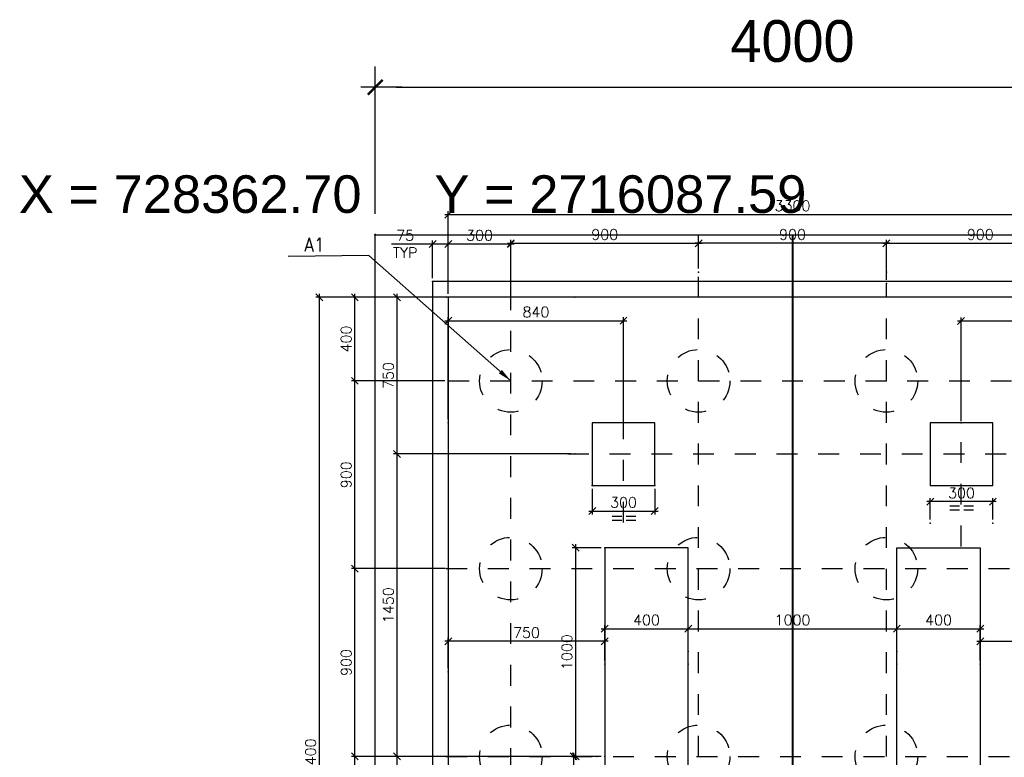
# Model space of a CAD drawing. Header units: inches. Extents: x 727810 to 1461440, y 2714588 to 5435005.
# Tile 55 of 233: x 728360.34 to 728365.06, y 2716085.79 to 2716089.32. Entities that reach past the tile are written whole.
import ezdxf
from ezdxf.enums import TextEntityAlignment as Align

# ---------------------------------------------------------------- set-up
doc = ezdxf.new("R2010")
doc.units = ezdxf.units.IN
doc.header["$MEASUREMENT"] = 0
for name, pattern in [('CENTER', [2, 1.25, -0.25, 0.25, -0.25]), ('DASHDOT', [1, 0.5, -0.25, 0, -0.25]), ('HIDDEN', [0.375, 0.25, -0.125])]:
    doc.linetypes.add(name, pattern=pattern)
doc.layers.add('Inverter Room', color=7, linetype='Continuous')
doc.styles.add('Roman_Thin', font='txt')
doc.styles.add('ROMANS', font='ROMANS.shx', dxfattribs={"height": 10})
doc.styles.get("Standard").update_dxf_attribs({"font": 'arial.ttf'})
doc.dimstyles.new('HATCH ARROW', dxfattribs={"dimtxt": 0.85, "dimasz": 0.9, "dimexe": 0.1, "dimexo": 0.1, "dimgap": 0.12, "dimtad": 1, "dimlfac": 1000, "dimdsep": 46, "dimtxsty": 'Roman_Thin', "dimblk": 'INCLINED ARROWW', "dimcen": 0.09, "dimse1": 1, "dimse2": 1, "dimclrd": 256, "dimclre": 256, "dimclrt": 256, "dimazin": 2, "dimtfac": 1, "dimtofl": 0, "dimtmove": 1, "dimatfit": 3, "dimldrblk": 'ROUND ARROW LEADDER', "dimfxl": 1, "dimtolj": 1, "dimtzin": 0, "dimlwd": -1, "dimlwe": -1, "dimarcsym": 0})
doc.dimstyles.new('ROMANS$0', dxfattribs={"dimscale": 100, "dimtxt": 100, "dimasz": 1, "dimexe": 0.5, "dimexo": 0.5, "dimgap": 0.5, "dimtad": 1, "dimdec": 0, "dimrnd": 5, "dimdsep": 46, "dimtxsty": 'ROMANS', "dimblk": 'OBLIQUE', "dimcen": 1, "dimdle": 0.5, "dimclrd": 6, "dimclre": 6, "dimclrt": 3, "dimadec": 0, "dimazin": 0, "dimtfac": 1, "dimtdec": 0, "dimtix": 1, "dimtmove": 0, "dimatfit": 3, "dimldrblk": 'OBLIQUE', "dimfxl": 1, "dimtolj": 1, "dimtzin": 0, "dimarcsym": 0})
doc.dimstyles.new('ROMANS$7', dxfattribs={"dimscale": 100, "dimtxt": 2.5, "dimasz": 2, "dimexe": 20, "dimexo": 20, "dimgap": 0.5, "dimtad": 1, "dimdec": 0, "dimrnd": 5, "dimzin": 0, "dimdsep": 46, "dimtxsty": 'ROMANS', "dimcen": 0.09, "dimdle": 20, "dimclrd": 256, "dimclre": 256, "dimclrt": 3, "dimadec": 0, "dimazin": 0, "dimtfac": 20, "dimtdec": 0, "dimtix": 1, "dimtmove": 2, "dimatfit": 3, "dimfxl": 1, "dimtolj": 1, "dimtzin": 0, "dimarcsym": 0})

# ---------------------------------------------------------------- blocks, each defined once
blk = doc.blocks.new('_Oblique')
at = {"color": 0, "linetype": 'ByBlock', "lineweight": -2}
blk.add_line((-0.5, -0.5), (0.5, 0.5), dxfattribs=at)
blk = doc.blocks.new('*D94')
at = {"layer": 'Inverter Room', "color": 6, "lineweight": -2, "transparency": 16777216}
for p, q in [((2640631, -2591063), (2640631, -2589761)), ((2641894, -2589811), (2640581, -2589811)), ((2641924, -2591013), (2640581, -2591013))]:
    blk.add_line(p, q, dxfattribs=at)
at = {"layer": 'Inverter Room', "color": 0, "transparency": 16777216}
for p in [(2640631, -2589811), (2641944, -2589811), (2641974, -2591013)]:
    blk.add_point(p, dxfattribs=at)
at = {"layer": 'Inverter Room', "color": 6, "lineweight": -2, "transparency": 16777216, "xscale": 100, "yscale": 100, "zscale": 100}
for p, rotation in [((2640631, -2589811), 90), ((2640631, -2591013), 270)]:
    blk.add_blockref('_Oblique', p, dxfattribs=dict(at, rotation=rotation))
at = {"layer": 'Inverter Room', "color": 3, "transparency": 16777216, "insert": (2640506, -2590412), "char_height": 150, "attachment_point": 5, "rotation": 90, "style": 'ROMANS'}
blk.add_mtext('\\A1;400', dxfattribs=at)
blk = doc.blocks.new('*D97')
at = {"layer": 'Inverter Room', "color": 6, "lineweight": -2, "transparency": 16777216}
for p, q in [((2642924, -2589046), (2641924, -2589046)), ((2641974, -2589761), (2641974, -2588996)), ((2642874, -2589761), (2642874, -2588996))]:
    blk.add_line(p, q, dxfattribs=at)
at = {"layer": 'Inverter Room', "color": 0, "transparency": 16777216}
for p in [(2641974, -2589046), (2641974, -2589811), (2642874, -2589811, -158)]:
    blk.add_point(p, dxfattribs=at)
at = {"layer": 'Inverter Room', "color": 6, "lineweight": -2, "transparency": 16777216, "xscale": 100, "yscale": 100, "zscale": 100, "rotation": 180}
blk.add_blockref('_Oblique', (2641974, -2589046), dxfattribs=at)
at = {"layer": 'Inverter Room', "color": 6, "lineweight": -2, "transparency": 16777216, "xscale": 100, "yscale": 100, "zscale": 100}
blk.add_blockref('_Oblique', (2642874, -2589046), dxfattribs=at)
at = {"layer": 'Inverter Room', "color": 3, "transparency": 16777216, "insert": (2642424, -2588921), "char_height": 150, "attachment_point": 5, "style": 'ROMANS'}
blk.add_mtext('\\A1;300', dxfattribs=at)
blk = doc.blocks.new('*D98')
at = {"layer": 'Inverter Room', "color": 6, "lineweight": -2, "transparency": 16777216}
for p, q in [((2641924, -2591013), (2640581, -2591013)), ((2640631, -2593763), (2640631, -2590963)), ((2641894, -2593713), (2640581, -2593713))]:
    blk.add_line(p, q, dxfattribs=at)
at = {"layer": 'Inverter Room', "color": 0, "transparency": 16777216}
for p in [(2640631, -2591013), (2641974, -2591013), (2641944, -2593713)]:
    blk.add_point(p, dxfattribs=at)
at = {"layer": 'Inverter Room', "color": 6, "lineweight": -2, "transparency": 16777216, "xscale": 100, "yscale": 100, "zscale": 100}
for p, rotation in [((2640631, -2591013), 90), ((2640631, -2593713), 270)]:
    blk.add_blockref('_Oblique', p, dxfattribs=dict(at, rotation=rotation))
at = {"layer": 'Inverter Room', "color": 3, "transparency": 16777216, "insert": (2640506, -2592363), "char_height": 150, "attachment_point": 5, "rotation": 90, "style": 'ROMANS'}
blk.add_mtext('\\A1;900', dxfattribs=at)
blk = doc.blocks.new('*D99')
at = {"layer": 'Inverter Room', "color": 6, "lineweight": -2, "transparency": 16777216}
for p, q in [((2642824, -2589034), (2645624, -2589034)), ((2642874, -2589761), (2642874, -2588984)), ((2645574, -2589398), (2645574, -2588984))]:
    blk.add_line(p, q, dxfattribs=at)
at = {"layer": 'Inverter Room', "color": 0, "transparency": 16777216}
for p in [(2645574, -2589034), (2645574, -2589448, -143), (2642874, -2589811, -158)]:
    blk.add_point(p, dxfattribs=at)
at = {"layer": 'Inverter Room', "color": 6, "lineweight": -2, "transparency": 16777216, "xscale": 100, "yscale": 100, "zscale": 100, "rotation": 180}
blk.add_blockref('_Oblique', (2642874, -2589034), dxfattribs=at)
at = {"layer": 'Inverter Room', "color": 6, "lineweight": -2, "transparency": 16777216, "xscale": 100, "yscale": 100, "zscale": 100}
blk.add_blockref('_Oblique', (2645574, -2589034), dxfattribs=at)
at = {"layer": 'Inverter Room', "color": 3, "transparency": 16777216, "insert": (2644224, -2588909), "char_height": 150, "attachment_point": 5, "style": 'ROMANS'}
blk.add_mtext('\\A1;900', dxfattribs=at)
blk = doc.blocks.new('*D100')
at = {"layer": 'Inverter Room', "color": 6, "lineweight": -2, "transparency": 16777216}
for p, q in [((2648224, -2589034), (2651024, -2589034)), ((2648274, -2589398), (2648274, -2588984)), ((2650974, -2589761), (2650974, -2588984))]:
    blk.add_line(p, q, dxfattribs=at)
at = {"layer": 'Inverter Room', "color": 0, "transparency": 16777216}
for p in [(2650974, -2589034), (2648274, -2589448, -143), (2650974, -2589811)]:
    blk.add_point(p, dxfattribs=at)
at = {"layer": 'Inverter Room', "color": 6, "lineweight": -2, "transparency": 16777216, "xscale": 100, "yscale": 100, "zscale": 100, "rotation": 180}
blk.add_blockref('_Oblique', (2648274, -2589034), dxfattribs=at)
at = {"layer": 'Inverter Room', "color": 6, "lineweight": -2, "transparency": 16777216, "xscale": 100, "yscale": 100, "zscale": 100}
blk.add_blockref('_Oblique', (2650974, -2589034), dxfattribs=at)
at = {"layer": 'Inverter Room', "color": 3, "transparency": 16777216, "insert": (2649624, -2588909), "char_height": 150, "attachment_point": 5, "style": 'ROMANS'}
blk.add_mtext('\\A1;900', dxfattribs=at)
blk = doc.blocks.new('*D120')
at = {"layer": 'Inverter Room', "color": 6, "lineweight": -2, "transparency": 16777216}
for p, q in [((2641924, -2588622), (2651924, -2588622)), ((2641974, -2589761), (2641974, -2588572)), ((2651874, -2589761), (2651874, -2588572))]:
    blk.add_line(p, q, dxfattribs=at)
at = {"layer": 'Inverter Room', "color": 0, "transparency": 16777216}
for p in [(2651874, -2588622), (2641974, -2589811), (2651874, -2589811)]:
    blk.add_point(p, dxfattribs=at)
at = {"layer": 'Inverter Room', "color": 6, "lineweight": -2, "transparency": 16777216, "xscale": 100, "yscale": 100, "zscale": 100, "rotation": 180}
blk.add_blockref('_Oblique', (2641974, -2588622), dxfattribs=at)
at = {"layer": 'Inverter Room', "color": 6, "lineweight": -2, "transparency": 16777216, "xscale": 100, "yscale": 100, "zscale": 100}
blk.add_blockref('_Oblique', (2651874, -2588622), dxfattribs=at)
at = {"layer": 'Inverter Room', "color": 3, "transparency": 16777216, "insert": (2646924, -2588497), "char_height": 150, "attachment_point": 5, "style": 'ROMANS'}
blk.add_mtext('\\A1;3300', dxfattribs=at)
blk = doc.blocks.new('*D121')
at = {"layer": 'Inverter Room', "color": 6, "lineweight": -2, "transparency": 16777216}
for p, q in [((2640120, -2589761), (2640120, -2603066)), ((2641924, -2589811), (2640070, -2589811)), ((2641924, -2603016), (2640070, -2603016))]:
    blk.add_line(p, q, dxfattribs=at)
at = {"layer": 'Inverter Room', "color": 0, "transparency": 16777216}
for p in [(2641974, -2589811), (2640120, -2603016), (2641974, -2603016)]:
    blk.add_point(p, dxfattribs=at)
at = {"layer": 'Inverter Room', "color": 6, "lineweight": -2, "transparency": 16777216, "xscale": 100, "yscale": 100, "zscale": 100}
for p, rotation in [((2640120, -2589811), 90), ((2640120, -2603016), 270)]:
    blk.add_blockref('_Oblique', p, dxfattribs=dict(at, rotation=rotation))
at = {"layer": 'Inverter Room', "color": 3, "transparency": 16777216, "insert": (2639995, -2596413), "char_height": 150, "attachment_point": 5, "rotation": 90, "style": 'ROMANS'}
blk.add_mtext('\\A1;4400', dxfattribs=at)
blk = doc.blocks.new('*D122')
at = {"layer": 'Inverter Room', "color": 6, "lineweight": -2, "transparency": 16777216}
for p, q in [((2648324, -2589034), (2645524, -2589034)), ((2645574, -2589398), (2645574, -2588984)), ((2648274, -2589562), (2648274, -2588984))]:
    blk.add_line(p, q, dxfattribs=at)
at = {"layer": 'Inverter Room', "color": 0, "transparency": 16777216}
for p in [(2645574, -2589034), (2645574, -2589448, -143), (2648274, -2589612, -144)]:
    blk.add_point(p, dxfattribs=at)
at = {"layer": 'Inverter Room', "color": 6, "lineweight": -2, "transparency": 16777216, "xscale": 100, "yscale": 100, "zscale": 100, "rotation": 180}
blk.add_blockref('_Oblique', (2645574, -2589034), dxfattribs=at)
at = {"layer": 'Inverter Room', "color": 6, "lineweight": -2, "transparency": 16777216, "xscale": 100, "yscale": 100, "zscale": 100}
blk.add_blockref('_Oblique', (2648274, -2589034), dxfattribs=at)
at = {"layer": 'Inverter Room', "color": 3, "transparency": 16777216, "insert": (2646924, -2588909), "char_height": 150, "attachment_point": 5, "style": 'ROMANS'}
blk.add_mtext('\\A1;900', dxfattribs=at)
blk = doc.blocks.new('*D123')
at = {"layer": 'Inverter Room', "color": 6, "lineweight": -2, "transparency": 16777216}
for p, q in [((2641924, -2596413), (2640581, -2596413)), ((2640631, -2599163), (2640631, -2596363)), ((2641924, -2599113), (2640581, -2599113))]:
    blk.add_line(p, q, dxfattribs=at)
at = {"layer": 'Inverter Room', "color": 0, "transparency": 16777216}
for p in [(2640631, -2596413), (2641974, -2596413), (2641974, -2599113)]:
    blk.add_point(p, dxfattribs=at)
at = {"layer": 'Inverter Room', "color": 6, "lineweight": -2, "transparency": 16777216, "xscale": 100, "yscale": 100, "zscale": 100}
for p, rotation in [((2640631, -2596413), 90), ((2640631, -2599113), 270)]:
    blk.add_blockref('_Oblique', p, dxfattribs=dict(at, rotation=rotation))
at = {"layer": 'Inverter Room', "color": 3, "transparency": 16777216, "insert": (2640506, -2597763), "char_height": 150, "attachment_point": 5, "rotation": 90, "style": 'ROMANS'}
blk.add_mtext('\\A1;900', dxfattribs=at)
blk = doc.blocks.new('*D101')
at = {"layer": 'Inverter Room', "color": 6, "lineweight": -2, "transparency": 16777216}
for p, q in [((2641924, -2593713), (2640581, -2593713)), ((2640631, -2596463), (2640631, -2593663)), ((2641894, -2596413), (2640581, -2596413))]:
    blk.add_line(p, q, dxfattribs=at)
at = {"layer": 'Inverter Room', "color": 0, "transparency": 16777216}
for p in [(2640631, -2593713), (2641974, -2593713), (2641944, -2596413)]:
    blk.add_point(p, dxfattribs=at)
at = {"layer": 'Inverter Room', "color": 6, "lineweight": -2, "transparency": 16777216, "xscale": 100, "yscale": 100, "zscale": 100}
for p, rotation in [((2640631, -2593713), 90), ((2640631, -2596413), 270)]:
    blk.add_blockref('_Oblique', p, dxfattribs=dict(at, rotation=rotation))
at = {"layer": 'Inverter Room', "color": 3, "transparency": 16777216, "insert": (2640506, -2595063), "char_height": 150, "attachment_point": 5, "rotation": 90, "style": 'ROMANS'}
blk.add_mtext('\\A1;900', dxfattribs=at)
blk = doc.blocks.new('*D102')
at = {"layer": 'Inverter Room', "color": 6, "lineweight": -2, "transparency": 16777216}
for p, q in [((2641749, -2589046), (2641159, -2589046)), ((2641749, -2589536), (2641749, -2588996)), ((2642024, -2589046), (2641749, -2589046)), ((2641974, -2589536), (2641974, -2588996))]:
    blk.add_line(p, q, dxfattribs=at)
at = {"layer": 'Inverter Room', "color": 0, "transparency": 16777216}
for p in [(2641749, -2589046), (2641749, -2589586, -2307323), (2641974, -2589586, -2307323)]:
    blk.add_point(p, dxfattribs=at)
at = {"layer": 'Inverter Room', "color": 6, "lineweight": -2, "transparency": 16777216, "xscale": 100, "yscale": 100, "zscale": 100, "rotation": 180}
blk.add_blockref('_Oblique', (2641749, -2589046), dxfattribs=at)
at = {"layer": 'Inverter Room', "color": 6, "lineweight": -2, "transparency": 16777216, "xscale": 100, "yscale": 100, "zscale": 100}
blk.add_blockref('_Oblique', (2641974, -2589046), dxfattribs=at)
at = {"layer": 'Inverter Room', "color": 3, "transparency": 16777216, "insert": (2641355, -2589046), "char_height": 150, "attachment_point": 5, "style": 'ROMANS'}
blk.add_mtext('\\A1;75\\PTYP', dxfattribs=at)
blk = doc.blocks.new('*D124')
at = {"layer": 'Inverter Room', "color": 6, "lineweight": -2, "transparency": 16777216}
for p, q in [((2644174, -2594577), (2645474, -2594577)), ((2644224, -2594854), (2644224, -2594527)), ((2645424, -2594854), (2645424, -2594527))]:
    blk.add_line(p, q, dxfattribs=at)
at = {"layer": 'Inverter Room', "color": 0, "transparency": 16777216}
for p in [(2645424, -2594577), (2644224, -2594904), (2645424, -2594904)]:
    blk.add_point(p, dxfattribs=at)
at = {"layer": 'Inverter Room', "color": 6, "lineweight": -2, "transparency": 16777216, "xscale": 100, "yscale": 100, "zscale": 100, "rotation": 180}
blk.add_blockref('_Oblique', (2644224, -2594577), dxfattribs=at)
at = {"layer": 'Inverter Room', "color": 6, "lineweight": -2, "transparency": 16777216, "xscale": 100, "yscale": 100, "zscale": 100}
blk.add_blockref('_Oblique', (2645424, -2594577), dxfattribs=at)
at = {"layer": 'Inverter Room', "color": 3, "transparency": 16777216, "insert": (2644824, -2594452), "char_height": 150, "attachment_point": 5, "style": 'ROMANS'}
blk.add_mtext('\\A1;400', dxfattribs=at)
blk = doc.blocks.new('*D125')
at = {"layer": 'Inverter Room', "color": 6, "lineweight": -2, "transparency": 16777216}
for p, q in [((2645374, -2594577), (2648474, -2594577)), ((2645424, -2595035), (2645424, -2594527)), ((2648424, -2594854), (2648424, -2594527))]:
    blk.add_line(p, q, dxfattribs=at)
at = {"layer": 'Inverter Room', "color": 0, "transparency": 16777216}
for p in [(2648424, -2594577), (2648424, -2594904), (2645424, -2595085)]:
    blk.add_point(p, dxfattribs=at)
at = {"layer": 'Inverter Room', "color": 6, "lineweight": -2, "transparency": 16777216, "xscale": 100, "yscale": 100, "zscale": 100, "rotation": 180}
blk.add_blockref('_Oblique', (2645424, -2594577), dxfattribs=at)
at = {"layer": 'Inverter Room', "color": 6, "lineweight": -2, "transparency": 16777216, "xscale": 100, "yscale": 100, "zscale": 100}
blk.add_blockref('_Oblique', (2648424, -2594577), dxfattribs=at)
at = {"layer": 'Inverter Room', "color": 3, "transparency": 16777216, "insert": (2646924, -2594452), "char_height": 150, "attachment_point": 5, "style": 'ROMANS'}
blk.add_mtext('\\A1;1000', dxfattribs=at)
blk = doc.blocks.new('*D126')
at = {"layer": 'Inverter Room', "color": 6, "lineweight": -2, "transparency": 16777216}
for p, q in [((2648374, -2594577), (2649674, -2594577)), ((2648424, -2595035), (2648424, -2594527)), ((2649624, -2594854), (2649624, -2594527))]:
    blk.add_line(p, q, dxfattribs=at)
at = {"layer": 'Inverter Room', "color": 0, "transparency": 16777216}
for p in [(2649624, -2594577), (2649624, -2594904), (2648424, -2595085)]:
    blk.add_point(p, dxfattribs=at)
at = {"layer": 'Inverter Room', "color": 6, "lineweight": -2, "transparency": 16777216, "xscale": 100, "yscale": 100, "zscale": 100, "rotation": 180}
blk.add_blockref('_Oblique', (2648424, -2594577), dxfattribs=at)
at = {"layer": 'Inverter Room', "color": 6, "lineweight": -2, "transparency": 16777216, "xscale": 100, "yscale": 100, "zscale": 100}
blk.add_blockref('_Oblique', (2649624, -2594577), dxfattribs=at)
at = {"layer": 'Inverter Room', "color": 3, "transparency": 16777216, "insert": (2649024, -2594452), "char_height": 150, "attachment_point": 5, "style": 'ROMANS'}
blk.add_mtext('\\A1;400', dxfattribs=at)
blk = doc.blocks.new('*D127')
at = {"layer": 'Inverter Room', "color": 6, "lineweight": -2, "transparency": 16777216}
for p, q in [((2649624, -2595035), (2649624, -2594708)), ((2651874, -2595145), (2651874, -2594708)), ((2649574, -2594758), (2651924, -2594758))]:
    blk.add_line(p, q, dxfattribs=at)
at = {"layer": 'Inverter Room', "color": 0, "transparency": 16777216}
for p in [(2651874, -2594758), (2649624, -2595085), (2651874, -2595195)]:
    blk.add_point(p, dxfattribs=at)
at = {"layer": 'Inverter Room', "color": 6, "lineweight": -2, "transparency": 16777216, "xscale": 100, "yscale": 100, "zscale": 100, "rotation": 180}
blk.add_blockref('_Oblique', (2649624, -2594758), dxfattribs=at)
at = {"layer": 'Inverter Room', "color": 6, "lineweight": -2, "transparency": 16777216, "xscale": 100, "yscale": 100, "zscale": 100}
blk.add_blockref('_Oblique', (2651874, -2594758), dxfattribs=at)
at = {"layer": 'Inverter Room', "color": 3, "transparency": 16777216, "insert": (2650749, -2594633), "char_height": 150, "attachment_point": 5, "style": 'ROMANS'}
blk.add_mtext('\\A1;750', dxfattribs=at)
blk = doc.blocks.new('*D118')
at = {"layer": 'Inverter Room', "color": 6, "lineweight": -2, "transparency": 16777216}
for p, q in [((2641974, -2595145), (2641974, -2594708)), ((2644224, -2595035), (2644224, -2594708)), ((2644274, -2594758), (2641924, -2594758))]:
    blk.add_line(p, q, dxfattribs=at)
at = {"layer": 'Inverter Room', "color": 0, "transparency": 16777216}
for p in [(2641974, -2594758), (2644224, -2595085), (2641974, -2595195)]:
    blk.add_point(p, dxfattribs=at)
at = {"layer": 'Inverter Room', "color": 6, "lineweight": -2, "transparency": 16777216, "xscale": 100, "yscale": 100, "zscale": 100, "rotation": 180}
blk.add_blockref('_Oblique', (2641974, -2594758), dxfattribs=at)
at = {"layer": 'Inverter Room', "color": 6, "lineweight": -2, "transparency": 16777216, "xscale": 100, "yscale": 100, "zscale": 100}
blk.add_blockref('_Oblique', (2644224, -2594758), dxfattribs=at)
at = {"layer": 'Inverter Room', "color": 3, "transparency": 16777216, "insert": (2643099, -2594633), "char_height": 150, "attachment_point": 5, "style": 'ROMANS'}
blk.add_mtext('\\A1;750', dxfattribs=at)
blk = doc.blocks.new('*D128')
at = {"layer": 'Inverter Room', "color": 6, "lineweight": -2, "transparency": 16777216}
for p, q in [((2644174, -2593413), (2643755, -2593413)), ((2643805, -2593363), (2643805, -2596463)), ((2644174, -2596413), (2643755, -2596413))]:
    blk.add_line(p, q, dxfattribs=at)
at = {"layer": 'Inverter Room', "color": 0, "transparency": 16777216}
for p in [(2644224, -2593413), (2643805, -2596413), (2644224, -2596413)]:
    blk.add_point(p, dxfattribs=at)
at = {"layer": 'Inverter Room', "color": 6, "lineweight": -2, "transparency": 16777216, "xscale": 100, "yscale": 100, "zscale": 100}
for p, rotation in [((2643805, -2593413), 90), ((2643805, -2596413), 270)]:
    blk.add_blockref('_Oblique', p, dxfattribs=dict(at, rotation=rotation))
at = {"layer": 'Inverter Room', "color": 3, "transparency": 16777216, "insert": (2643680, -2594913), "char_height": 150, "attachment_point": 5, "rotation": 90, "style": 'ROMANS'}
blk.add_mtext('\\A1;1000', dxfattribs=at)
blk = doc.blocks.new('*D132')
at = {"layer": 'Inverter Room', "color": 6, "lineweight": -2, "transparency": 16777216}
for p, q in [((2644174, -2596413), (2643725, -2596413)), ((2643775, -2596363), (2643775, -2599466)), ((2644174, -2599416), (2643725, -2599416))]:
    blk.add_line(p, q, dxfattribs=at)
at = {"layer": 'Inverter Room', "color": 0, "transparency": 16777216}
for p in [(2644224, -2596413), (2643775, -2599416), (2644224, -2599416)]:
    blk.add_point(p, dxfattribs=at)
at = {"layer": 'Inverter Room', "color": 6, "lineweight": -2, "transparency": 16777216, "xscale": 100, "yscale": 100, "zscale": 100}
for p, rotation in [((2643775, -2596413), 90), ((2643775, -2599416), 270)]:
    blk.add_blockref('_Oblique', p, dxfattribs=dict(at, rotation=rotation))
at = {"layer": 'Inverter Room', "color": 3, "transparency": 16777216, "insert": (2643650, -2597914), "char_height": 150, "attachment_point": 5, "rotation": 90, "style": 'ROMANS'}
blk.add_mtext('\\A1;1000', dxfattribs=at)
blk = doc.blocks.new('*D110')
at = {"layer": 'Inverter Room', "color": 6, "lineweight": -2, "ltscale": 3, "transparency": 16777216}
for p, q in [((2644044, -2592566), (2644044, -2592936)), ((2644944, -2592566), (2644944, -2592936)), ((2643994, -2592886), (2644994, -2592886))]:
    blk.add_line(p, q, dxfattribs=at)
at = {"layer": 'Inverter Room', "color": 0, "linetype": 'DASHDOT', "ltscale": 3, "transparency": 16777216}
for p in [(2644044, -2592516, -3784798), (2644944, -2592516, -3784798), (2644944, -2592886)]:
    blk.add_point(p, dxfattribs=at)
at = {"layer": 'Inverter Room', "color": 6, "linetype": 'DASHDOT', "lineweight": -2, "ltscale": 3, "transparency": 16777216, "xscale": 100, "yscale": 100, "zscale": 100, "rotation": 180}
blk.add_blockref('_Oblique', (2644044, -2592886), dxfattribs=at)
at = {"layer": 'Inverter Room', "color": 6, "linetype": 'DASHDOT', "lineweight": -2, "ltscale": 3, "transparency": 16777216, "xscale": 100, "yscale": 100, "zscale": 100}
blk.add_blockref('_Oblique', (2644944, -2592886), dxfattribs=at)
at = {"layer": 'Inverter Room', "color": 3, "linetype": 'DASHDOT', "ltscale": 3, "transparency": 16777216, "insert": (2644494, -2592761), "char_height": 150, "attachment_point": 5, "style": 'ROMANS'}
blk.add_mtext('\\A1;300', dxfattribs=at)
blk = doc.blocks.new('*D111')
at = {"layer": 'Inverter Room', "color": 6, "lineweight": -2, "ltscale": 3, "transparency": 16777216}
for p, q in [((2649854, -2592750), (2648854, -2592750)), ((2648904, -2593008), (2648904, -2592700)), ((2649804, -2593008), (2649804, -2592700))]:
    blk.add_line(p, q, dxfattribs=at)
at = {"layer": 'Inverter Room', "color": 0, "linetype": 'DASHDOT', "ltscale": 3, "transparency": 16777216}
for p in [(2648904, -2592750), (2648904, -2593058, -2307323), (2649804, -2593058, -2307323)]:
    blk.add_point(p, dxfattribs=at)
at = {"layer": 'Inverter Room', "color": 6, "linetype": 'DASHDOT', "lineweight": -2, "ltscale": 3, "transparency": 16777216, "xscale": 100, "yscale": 100, "zscale": 100, "rotation": 180}
blk.add_blockref('_Oblique', (2648904, -2592750), dxfattribs=at)
at = {"layer": 'Inverter Room', "color": 6, "linetype": 'DASHDOT', "lineweight": -2, "ltscale": 3, "transparency": 16777216, "xscale": 100, "yscale": 100, "zscale": 100}
blk.add_blockref('_Oblique', (2649804, -2592750), dxfattribs=at)
at = {"layer": 'Inverter Room', "color": 3, "linetype": 'DASHDOT', "ltscale": 3, "transparency": 16777216, "insert": (2649354, -2592625), "char_height": 150, "attachment_point": 5, "style": 'ROMANS'}
blk.add_mtext('\\A1;300', dxfattribs=at)
blk = doc.blocks.new('*D104')
at = {"layer": 'Inverter Room', "color": 6, "lineweight": -2, "transparency": 16777216}
for p, q in [((2644059, -2596413), (2641188, -2596413)), ((2641238, -2600065), (2641238, -2596363)), ((2644059, -2600015), (2641188, -2600015))]:
    blk.add_line(p, q, dxfattribs=at)
at = {"layer": 'Inverter Room', "color": 0, "transparency": 16777216}
for p in [(2641238, -2596413), (2644109, -2596413), (2644109, -2600015)]:
    blk.add_point(p, dxfattribs=at)
at = {"layer": 'Inverter Room', "color": 6, "lineweight": -2, "transparency": 16777216, "xscale": 100, "yscale": 100, "zscale": 100}
for p, rotation in [((2641238, -2596413), 90), ((2641238, -2600015), 270)]:
    blk.add_blockref('_Oblique', p, dxfattribs=dict(at, rotation=rotation))
at = {"layer": 'Inverter Room', "color": 3, "transparency": 16777216, "insert": (2641113, -2598214), "char_height": 150, "attachment_point": 5, "rotation": 90, "style": 'ROMANS'}
blk.add_mtext('\\A1;1200', dxfattribs=at)
blk = doc.blocks.new('*D105')
at = {"layer": 'Inverter Room', "color": 6, "lineweight": -2, "transparency": 16777216}
for p, q in [((2641238, -2592113), (2641238, -2589761)), ((2643743, -2589811), (2641188, -2589811)), ((2643743, -2592063), (2641188, -2592063))]:
    blk.add_line(p, q, dxfattribs=at)
at = {"layer": 'Inverter Room', "color": 0, "transparency": 16777216}
for p in [(2641238, -2589811), (2643793, -2589811), (2643793, -2592063)]:
    blk.add_point(p, dxfattribs=at)
at = {"layer": 'Inverter Room', "color": 6, "lineweight": -2, "transparency": 16777216, "xscale": 100, "yscale": 100, "zscale": 100}
for p, rotation in [((2641238, -2589811), 90), ((2641238, -2592063), 270)]:
    blk.add_blockref('_Oblique', p, dxfattribs=dict(at, rotation=rotation))
at = {"layer": 'Inverter Room', "color": 3, "transparency": 16777216, "insert": (2641113, -2590937), "char_height": 150, "attachment_point": 5, "rotation": 90, "style": 'ROMANS'}
blk.add_mtext('\\A1;750', dxfattribs=at)
blk = doc.blocks.new('*D113')
at = {"layer": 'Inverter Room', "color": 6, "lineweight": -2, "transparency": 16777216}
for p, q in [((2641238, -2596463), (2641238, -2592013)), ((2641288, -2592063), (2641288, -2592063)), ((2641288, -2596413), (2641288, -2596413))]:
    blk.add_line(p, q, dxfattribs=at)
at = {"layer": 'Inverter Room', "color": 0, "transparency": 16777216}
for p in [(2641238, -2592063), (2641238, -2592063), (2641238, -2596413)]:
    blk.add_point(p, dxfattribs=at)
at = {"layer": 'Inverter Room', "color": 6, "lineweight": -2, "transparency": 16777216, "xscale": 100, "yscale": 100, "zscale": 100}
for p, rotation in [((2641238, -2592063), 90), ((2641238, -2596413), 270)]:
    blk.add_blockref('_Oblique', p, dxfattribs=dict(at, rotation=rotation))
at = {"layer": 'Inverter Room', "color": 3, "transparency": 16777216, "insert": (2641113, -2594238), "char_height": 150, "attachment_point": 5, "rotation": 90, "style": 'ROMANS'}
blk.add_mtext('\\A1;1450', dxfattribs=at)
blk = doc.blocks.new('*D114')
at = {"layer": 'Inverter Room', "color": 6, "lineweight": -2, "transparency": 16777216}
for p, q in [((2641925, -2590148), (2644544, -2590148)), ((2641975, -2591566), (2641975, -2590098)), ((2644494, -2591568), (2644494, -2590098))]:
    blk.add_line(p, q, dxfattribs=at)
at = {"layer": 'Inverter Room', "color": 0, "transparency": 16777216}
for p in [(2644494, -2590148), (2641975, -2591616), (2644494, -2591618, -1477474)]:
    blk.add_point(p, dxfattribs=at)
at = {"layer": 'Inverter Room', "color": 6, "lineweight": -2, "transparency": 16777216, "xscale": 100, "yscale": 100, "zscale": 100, "rotation": 180}
blk.add_blockref('_Oblique', (2641975, -2590148), dxfattribs=at)
at = {"layer": 'Inverter Room', "color": 6, "lineweight": -2, "transparency": 16777216, "xscale": 100, "yscale": 100, "zscale": 100}
blk.add_blockref('_Oblique', (2644494, -2590148), dxfattribs=at)
at = {"layer": 'Inverter Room', "color": 3, "transparency": 16777216, "insert": (2643235, -2590023), "char_height": 150, "attachment_point": 5, "style": 'ROMANS'}
blk.add_mtext('\\A1;840', dxfattribs=at)
blk = doc.blocks.new('*D117')
at = {"layer": 'Inverter Room', "color": 6, "lineweight": -2, "ltscale": 3, "transparency": 16777216}
for p, q in [((2649298, -2590151), (2651924, -2590151)), ((2649348, -2591566), (2649348, -2590101)), ((2651874, -2591598), (2651874, -2590101))]:
    blk.add_line(p, q, dxfattribs=at)
at = {"layer": 'Inverter Room', "color": 0, "linetype": 'DASHDOT', "ltscale": 3, "transparency": 16777216}
for p in [(2651874, -2590151), (2649348, -2591616, 38), (2651874, -2591648)]:
    blk.add_point(p, dxfattribs=at)
at = {"layer": 'Inverter Room', "color": 6, "linetype": 'DASHDOT', "lineweight": -2, "ltscale": 3, "transparency": 16777216, "xscale": 100, "yscale": 100, "zscale": 100, "rotation": 180}
blk.add_blockref('_Oblique', (2649348, -2590151), dxfattribs=at)
at = {"layer": 'Inverter Room', "color": 6, "linetype": 'DASHDOT', "lineweight": -2, "ltscale": 3, "transparency": 16777216, "xscale": 100, "yscale": 100, "zscale": 100}
blk.add_blockref('_Oblique', (2651874, -2590151), dxfattribs=at)
at = {"layer": 'Inverter Room', "color": 3, "linetype": 'DASHDOT', "ltscale": 3, "transparency": 16777216, "insert": (2650611, -2590026), "char_height": 150, "attachment_point": 5, "style": 'ROMANS'}
blk.add_mtext('\\A1;840', dxfattribs=at)
blk = doc.blocks.new('_ArchTick')
at = {"layer": 'Inverter Room', "color": 0, "lineweight": 50, "const_width": 0.15}
blk.add_lwpolyline([(-0.5, -0.5), (0.5, 0.5)], dxfattribs=at)
blk = doc.blocks.new('INCLINED ARROWW')
for p, q in [((0, 0.565), (0, -0.565)), ((-1.286, 0), (0.685, 0))]:
    blk.add_line(p, q)
at = {"xscale": -0.7151151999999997, "yscale": 0.7151151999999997, "zscale": 0.7151151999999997, "rotation": 270}
blk.add_blockref('_ArchTick', (0, 0), dxfattribs=at)
blk = doc.blocks.new('*D144')
at = {"layer": 'Inverter Room', "transparency": 16777216}
for p, q in [((728362.0481, 2716088.3905), (728362.0481, 2716089.0979)), ((728366.0481, 2716088.3905), (728366.0481, 2716089.0979))]:
    blk.add_line(p, q, dxfattribs=at)
at = {"layer": 'Inverter Room', "color": 6, "transparency": 16777216}
blk.add_line((728362.1481, 2716088.9979), (728365.9481, 2716088.9979), dxfattribs=at)
at = {"layer": 'Inverter Room', "color": 0, "lineweight": 40, "transparency": 16777216}
for p in [(728366.0481, 2716088.9979), (728362.0481, 2716088.2905), (728366.0481, 2716088.2905)]:
    blk.add_point(p, dxfattribs=at)
at = {"layer": 'Inverter Room', "color": 6, "transparency": 16777216, "xscale": 0.1, "yscale": 0.1, "zscale": 0.1, "rotation": 180}
blk.add_blockref('INCLINED ARROWW', (728362.0481, 2716088.9979), dxfattribs=at)
at = {"layer": 'Inverter Room', "color": 6, "transparency": 16777216, "xscale": 0.1, "yscale": 0.1, "zscale": 0.1}
blk.add_blockref('INCLINED ARROWW', (728366.0481, 2716088.9979), dxfattribs=at)
at = {"layer": 'Inverter Room', "color": 3, "lineweight": 40, "transparency": 16777216, "insert": (728364.0481, 2716089.2179), "char_height": 0.2, "attachment_point": 5, "style": 'Roman_Thin'}
blk.add_mtext('\\A1;4000', dxfattribs=at)
blk = doc.blocks.new('ROUND ARROW LEADDER')
blk.add_hatch(color=256).paths.add_polyline_path([(0, 0, -0.062033), (-1, 0.167, 0.3), (-1, -0.167, -0.062033)])
at = {"color": 0, "linetype": 'ByBlock', "lineweight": -2}
blk.add_line((-1.1, 0), (-1, 0), dxfattribs=at)
for centre, radius, start, end in [((-0.747, 0), 0.303, 146.6015, 213.3985), ((0.169, 4.098), 4.101, 253.4383, 267.637), ((0.169, -4.098), 4.101, 92.363, 106.5617)]:
    blk.add_arc(centre, radius, start, end, dxfattribs=at)
blk = doc.blocks.new('it2')
at = {"layer": 'Inverter Room', "linetype": 'CENTER', "ltscale": 3}
for p, q in [((2645573.9, -2603015.6, -744), (2645574, -2588918.3, -144)), ((2648273.9, -2603015.6, -744), (2648274, -2589611.7, -144)), ((2646924, -2589810.9), (2646923.9, -2603015.6)), ((2644494, -2593050.5, -319.9), (2644494, -2590595.4, -215.4)), ((2641974.4, -2591013.2), (2651873.6, -2591013.2)), ((2649347.5, -2593392.6, -18.2), (2649347.6, -2590937.5, 86.3)), ((2643694.9, -2592063.2), (2650672.3, -2592063.2)), ((2641944.3, -2593713.2), (2651843.6, -2593713.2)), ((2641944.3, -2596413.2), (2651843.6, -2596413.2))]:
    blk.add_line(p, q, dxfattribs=at)
at = {"layer": 'Inverter Room', "linetype": 'CENTER'}
blk.add_line((2642873.9, -2603195.6, -744), (2642874, -2589630.7, -144), dxfattribs=at)
at = {"layer": 'Inverter Room', "color": 8}
blk.add_lwpolyline([(2652098.6, -2603240.6), (2652098.7, -2589585.9), (2641749.4, -2589585.9), (2641749.3, -2603240.6)], close=True, dxfattribs=at)
at = {"layer": 'Inverter Room', "color": 4}
blk.add_lwpolyline([(2651873.6, -2603015.6), (2651873.7, -2589810.9), (2641974.4, -2589810.9), (2641974.3, -2603015.6)], close=True, dxfattribs=at)
at = {"layer": 'Inverter Room', "ltscale": 0.5}
for points, elevation in [([(2644044.2, -2592515.9), (2644944.2, -2592515.9), (2644944.2, -2591615.9), (2644044.2, -2591615.9)], -1477475.1), ([(2648904.3, -2592515.9), (2649804.3, -2592515.9), (2649804.3, -2591615.9), (2648904.3, -2591615.9)], -1477565.7)]:
    blk.add_lwpolyline(points, close=True, dxfattribs=dict(at, elevation=elevation))
at = {"layer": 'Inverter Room', "color": 2}
for points in [[(2644224.2, -2599415.7), (2645424.2, -2599415.7), (2645424.2, -2593413.2), (2644224.2, -2593413.2)], [(2649624.2, -2599415.7), (2648424.2, -2599415.7), (2648424.2, -2593413.2), (2649624.2, -2593413.2)]]:
    blk.add_lwpolyline(points, close=True, dxfattribs=at)
at = {"layer": 'Inverter Room', "color": 8, "linetype": 'HIDDEN', "ltscale": 7}
for centre in [(2642874, -2591013.2, 444), (2645573.9, -2591013.2), (2648273.9, -2591013.2), (2642874, -2593713.2), (2645573.9, -2593713.2), (2648273.9, -2593713.2), (2642874, -2596413.2), (2645573.9, -2596413.2), (2648273.9, -2596413.2)]:
    blk.add_circle(centre, 450, dxfattribs=at)
at = {"layer": 'Inverter Room', "color": 3, "linetype": 'Continuous', "style": 'ROMANS', "width": 0.9}
for s, p in [('A1', (2640049.2, -2589155.2, 444)), ('==', (2649354.4, -2592926.1)), ('==', (2644500.5, -2593071.4))]:
    blk.add_text(s, height=200, dxfattribs=at).set_placement(p, align=Align.CENTER)
at = {"layer": 'Inverter Room'}
for base, p1, p2, picture, middle in [((2651873.7, -2588621.8), (2641974.4, -2589810.9), (2651873.7, -2589810.9), '*D120', (2646924, -2588496.8)), ((2645574, -2589034), (2642874, -2589810.9, -158.3), (2645574, -2589447.9, -143), '*D99', (2644224, -2588909)), ((2645574, -2589034), (2648274, -2589611.7, -144), (2645574, -2589447.9, -143), '*D122', (2646924, -2588909)), ((2650973.7, -2589034), (2648274, -2589447.9, -143), (2650973.7, -2589810.9), '*D100', (2649623.8, -2588909)), ((2644494.4, -2590148, -1477475.1), (2641974.6, -2591615.9, -1477475.1), (2644494.4, -2591618.5, -2954949.1), '*D114', (2643234.5, -2590023, -1477475.1)), ((2645424.2, -2594577.3), (2644224.2, -2594903.8), (2645424.2, -2594903.8), '*D124', (2644824.2, -2594452.3)), ((2648424.2, -2594577.3), (2645424.2, -2595084.6), (2648424.2, -2594903.8), '*D125', (2646924.2, -2594452.3)), ((2649624.2, -2594577.3), (2648424.2, -2595084.6), (2649624.2, -2594903.8), '*D126', (2649024.2, -2594452.3)), ((2641974.4, -2594758.1), (2644224.2, -2595084.6), (2641974.4, -2595195.3), '*D118', (2643099.3, -2594633.1)), ((2651873.6, -2594758.1), (2649624.2, -2595084.6), (2651873.6, -2595195.3), '*D127', (2650748.9, -2594633.1))]:
    dim = blk.add_linear_dim(base=base, p1=p1, p2=p2, dimstyle='ROMANS$0', override={"dimlfac": 0.33333, "dimfxl": 75, "dimarcsym": 2}, dxfattribs=at)
    dim.commit()
    dim.dimension.update_dxf_attribs({"geometry": picture, "text_midpoint": middle})
dim = blk.add_linear_dim(base=(2641749.4, -2589045.9, 2307322.8), p1=(2641974.4, -2589585.9), p2=(2641749.4, -2589585.9), text='<>\\XTYP', dimstyle='ROMANS$0', override={"dimlfac": 0.33333, "dimfxl": 75, "dimarcsym": 2}, dxfattribs=at)
dim.commit()
dim.dimension.update_dxf_attribs({"geometry": '*D102', "text_midpoint": (2641355.1, -2589045.9, 2307322.8), "dimtype": 128})
for base, p1, p2, angle, picture, middle in [((2641974.4, -2589045.9), (2642874, -2589810.9, -158.3), (2641974.4, -2589810.9), 180, '*D97', (2642424.2, -2588920.9)), ((2640120.3, -2603015.6), (2641974.4, -2589810.9), (2641974.4, -2603015.6), 90, '*D121', (2639995.3, -2596413.2)), ((2640631.4, -2589810.9), (2641974.4, -2591013.2), (2641944.4, -2589810.9), 90, '*D94', (2640506.4, -2590412.1)), ((2641237.9, -2589810.9), (2643793.5, -2592063.2), (2643793.5, -2589810.9), 90, '*D105', (2641112.9, -2590937.1)), ((2640631.3, -2591013.2), (2641944.3, -2593713.2), (2641974.4, -2591013.2), 90, '*D98', (2640506.3, -2592363.2)), ((2641237.9, -2592063.2), (2641237.8, -2596413.2), (2641237.9, -2592063.2), 90, '*D113', (2641112.9, -2594238.2)), ((2643805.4, -2596413.2), (2644224.2, -2593413.2), (2644224.2, -2596413.2), 90, '*D128', (2643680.4, -2594913.2)), ((2640631.3, -2593713.2), (2641944.3, -2596413.2), (2641974.4, -2593713.2), 90, '*D101', (2640506.3, -2595063.2)), ((2640631.3, -2596413.2), (2641974.3, -2599113.2), (2641974.4, -2596413.2), 90, '*D123', (2640506.3, -2597763.2)), ((2641237.9, -2596413.2), (2644109.2, -2600015.2), (2644109.2, -2596413.2), 90, '*D104', (2641112.9, -2598214.2)), ((2643774.6, -2599415.7), (2644224.2, -2596413.2), (2644224.2, -2599415.7), 90, '*D132', (2643649.6, -2597914.5))]:
    dim = blk.add_linear_dim(base=base, p1=p1, p2=p2, angle=angle, dimstyle='ROMANS$0', override={"dimlfac": 0.33333, "dimfxl": 75, "dimarcsym": 2}, dxfattribs=at)
    dim.commit()
    dim.dimension.update_dxf_attribs({"geometry": picture, "text_midpoint": middle})
at = {"layer": 'Inverter Room', "color": 8, "linetype": 'DASHDOT', "ltscale": 3}
for base, p1, p2, picture, middle in [((2651873.9, -2590150.8, -1477475.1), (2649347.8, -2591615.9, -1477436.7), (2651873.9, -2591648, -1477475.1), '*D117', (2650610.8, -2590025.8, -1477475.1)), ((2644944.2, -2592886, 2307322.8), (2644044.2, -2592515.9, -1477475.1), (2644944.2, -2592515.9, -1477475.1), '*D110', (2644494.2, -2592761, 2307322.8))]:
    dim = blk.add_linear_dim(base=base, p1=p1, p2=p2, dimstyle='ROMANS$0', override={"dimlfac": 0.33333, "dimfxl": 75, "dimarcsym": 2}, dxfattribs=at)
    dim.commit()
    dim.dimension.update_dxf_attribs({"geometry": picture, "text_midpoint": middle})
dim = blk.add_linear_dim(base=(2648904.3, -2592750.2, 2307322.8), p1=(2649804.3, -2593058.5), p2=(2648904.3, -2593058.5), angle=180, dimstyle='ROMANS$0', override={"dimlfac": 0.33333, "dimfxl": 75, "dimarcsym": 2}, dxfattribs=at)
dim.commit()
dim.dimension.update_dxf_attribs({"geometry": '*D111', "text_midpoint": (2649354.3, -2592625.2, 2307322.8)})
at = {"layer": 'Inverter Room', "ltscale": 0.5}
blk.add_leader([(2642874, -2591013.2, 444), (2640833.1, -2589209.8, 444), (2639674.5, -2589226.5, 444)], dimstyle='ROMANS$7', override={"dimtxt": 150, "dimgap": 0.5, "dimtad": 0, "dimtfill": 1, "dimarcsym": 1}, dxfattribs=at)
blk = doc.blocks.new('yp')
at = {"layer": 'Inverter Room', "ltscale": 0.5}
blk.add_lwpolyline([(728362.048107, 2716088.290466), (728366.048107, 2716088.290466), (728366.048107, 2716083.290466), (728362.048107, 2716083.290466), (728362.048107, 2716088.290466)], dxfattribs=at)
at = {"layer": 'Inverter Room', "color": 6, "lineweight": 40}
dim = blk.add_linear_dim(base=(728366.048107, 2716088.997924), p1=(728362.048107, 2716088.290466), p2=(728366.048107, 2716088.290466), dimstyle='HATCH ARROW', override={"dimtxt": 0.2, "dimasz": 0.1, "dimse1": 0, "dimse2": 0, "dimclrd": 6, "dimclrt": 3}, dxfattribs=at)
dim.commit()
dim.dimension.update_dxf_attribs({"geometry": '*D144', "text_midpoint": (728364.048107, 2716089.217924)})

msp = doc.modelspace()

# ---------------------------------------------------------------- block references
at = {"layer": 'Inverter Room', "xscale": 0.0003333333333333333, "yscale": 0.0003333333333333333, "zscale": 0.0003333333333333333}
msp.add_blockref('it2', (727481.74061, 2716951.26173), dxfattribs=at)

# ---------------------------------------------------------------- texts
at = {"color": 3, "lineweight": 40, "insert": (728360.34045, 2716088.57574), "char_height": 0.18, "width": 3.5667312, "attachment_point": 1}
msp.add_mtext('X = 728362.70     Y = 2716087.59', dxfattribs=at)

# ---------------------------------------------------------------- next in the draw order: block references
at = {"color": 3, "lineweight": 40}
msp.add_blockref('yp', (0.0005, 0.00018), dxfattribs=at)

# ---------------------------------------------------------------- next in the draw order: linework, layer by layer
msp.add_line((728364.04861, 2716088.29065), (728364.04861, 2716083.29065), dxfattribs=at)

doc.saveas('drawing.dxf')
